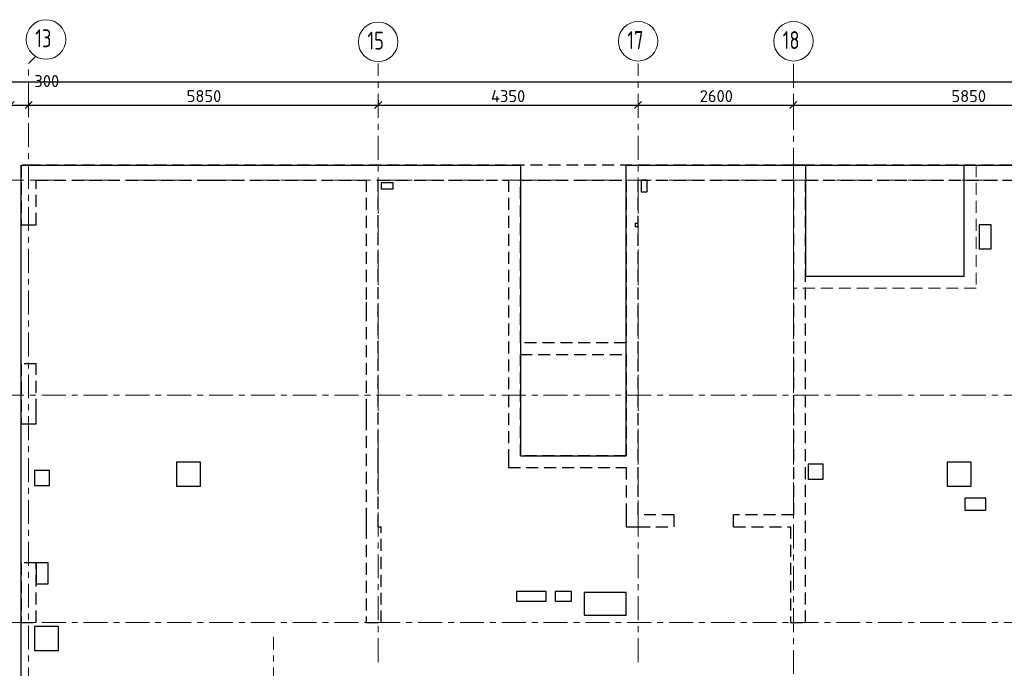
# Model space of a CAD drawing. Header units: metres. Extents: x -38 to 100, y -15 to 19.
# Tile 12 of 40: x 33 to 49, y 8 to 19. Entities that reach past the tile are written whole.
import ezdxf

# ---------------------------------------------------------------- set-up
doc = ezdxf.new("R2010")
doc.units = ezdxf.units.M
doc.header["$PDMODE"] = 65
for name, pattern in [('______11', [0.5, 0.4, -0.05, 0, -0.05]), ('______2', [0.27, 0.2, -0.07]), ('______5', [1.1, 0.8, -0.1, 0.1, -0.1])]:
    doc.linetypes.add(name, pattern=pattern)
for name, color, linetype, lineweight in [('XR$2$Осевая линия (1)', 7, '______5', 13), ('XR$2$Размерная линия (1)', 7, 'Continuous', 13), ('XR$3$Перекрытие (1)', 7, 'Continuous', 35), ('XR$3$Перекрытие (2)', 7, 'Continuous', 35), ('XR$5$Стена (1)', 7, 'Continuous', 35)]:
    doc.layers.add(name, color=color, linetype=linetype, lineweight=lineweight)
doc.styles.add('ISOCPEUR', font='txt')
doc.dimstyles.new('DIMSTYLE_3', dxfattribs={"dimtxt": 0.2, "dimasz": 0.2, "dimexe": 0, "dimexo": 0, "dimgap": 0.1, "dimtad": 2, "dimdec": 0, "dimlfac": 1000, "dimrnd": 5, "dimzin": 12, "dimdsep": 46, "dimtxsty": 'ISOCPEUR', "dimblk1": 'ALL_ML_STRICH', "dimblk2": 'ALL_ML_STRICH', "dimsah": 1, "dimcen": 0, "dimclrd": 7, "dimclre": 256, "dimclrt": 7, "dimadec": 0, "dimazin": 0, "dimtfac": 1, "dimtdec": 0, "dimtix": 1, "dimtmove": 2, "dimatfit": 3, "dimfxl": 0, "dimtzin": 0, "dimlwd": 0, "dimlwe": -3, "dimarcsym": 0})
doc.dimstyles.new('DIMSTYLE_5', dxfattribs={"dimtxt": 0.2, "dimasz": 0.2, "dimexe": 0, "dimexo": 0, "dimgap": 0.1, "dimtad": 2, "dimdec": 0, "dimlfac": 1000, "dimrnd": 5, "dimzin": 12, "dimdsep": 46, "dimtxsty": 'ISOCPEUR', "dimblk1": 'ALL_ML_STRICH', "dimblk2": 'ALL_ML_STRICH', "dimsah": 1, "dimcen": 0, "dimclrd": 7, "dimclre": 256, "dimclrt": 7, "dimadec": 0, "dimazin": 0, "dimtfac": 1, "dimtdec": 0, "dimtix": 1, "dimtmove": 2, "dimatfit": 3, "dimfxl": 0, "dimtvp": 1.2, "dimtzin": 0, "dimlwd": 0, "dimlwe": -3, "dimarcsym": 0})

# ---------------------------------------------------------------- blocks, each defined once
blk = doc.blocks.new('ALL_ML_STRICH')
at = {"color": 0, "linetype": 'ByBlock', "lineweight": -2}
for p, q in [((-1, 0), (0.5, 0)), ((-0.3, -0.3), (0.3, 0.3)), ((0, -0.5), (0, 0.5))]:
    blk.add_line(p, q, dxfattribs=at)
blk = doc.blocks.new('*D19')
at = {"layer": 'DEFPOINTS', "color": 7, "linetype": 'Continuous', "lineweight": 13, "transparency": 33554687}
for p in [(0.5, 18.043), (0.5, 17.947), (61.6, 17.12)]:
    blk.add_point(p, dxfattribs=at)
at = {"layer": 'XR$2$Размерная линия (1)', "color": 9, "linetype": 'Continuous', "lineweight": -2, "true_color": 0xc7c7c7, "transparency": 33554687}
for p, q in [((0.5, 17.967), (0.5, 18.043)), ((61.6, 17.14), (61.6, 18.043))]:
    blk.add_line(p, q, dxfattribs=at)
at = {"layer": 'XR$2$Размерная линия (1)', "color": 7, "linetype": 'Continuous', "lineweight": -2, "transparency": 33554687}
blk.add_line((0.5, 18.043), (61.6, 18.043), dxfattribs=at)
at = {"layer": 'XR$2$Размерная линия (1)', "color": 7, "linetype": 'Continuous', "lineweight": 13, "transparency": 33554687, "xscale": 0.2, "yscale": 0.2, "zscale": 0.2, "rotation": 180}
blk.add_blockref('ALL_ML_STRICH', (0.5, 18.043), dxfattribs=at)
at = {"layer": 'XR$2$Размерная линия (1)', "color": 7, "linetype": 'Continuous', "lineweight": 13, "transparency": 33554687, "xscale": 0.2, "yscale": 0.2, "zscale": 0.2}
blk.add_blockref('ALL_ML_STRICH', (61.6, 18.043), dxfattribs=at)
at = {"layer": 'XR$2$Размерная линия (1)', "color": 7, "linetype": 'Continuous', "lineweight": 13, "transparency": 33554687, "insert": (31.1, 18.193), "char_height": 0.2, "width": 1, "attachment_point": 5, "style": 'ISOCPEUR'}
blk.add_mtext('\\A1;{61100}', dxfattribs=at)
blk = doc.blocks.new('*D27')
at = {"layer": 'DEFPOINTS', "color": 7, "linetype": 'Continuous', "lineweight": 13, "transparency": 33554687}
for p in [(32.55, 17.705), (32.55, 17.653), (32.85, 17.705)]:
    blk.add_point(p, dxfattribs=at)
at = {"layer": 'XR$2$Размерная линия (1)', "color": 9, "linetype": 'Continuous', "lineweight": -2, "true_color": 0xc7c7c7, "transparency": 33554687}
for p, q in [((32.55, 17.685), (32.55, 17.653)), ((32.85, 17.685), (32.85, 17.653))]:
    blk.add_line(p, q, dxfattribs=at)
at = {"layer": 'XR$2$Размерная линия (1)', "color": 7, "linetype": 'Continuous', "lineweight": -2, "transparency": 33554687}
blk.add_line((32.55, 17.653), (32.85, 17.653), dxfattribs=at)
at = {"layer": 'XR$2$Размерная линия (1)', "color": 7, "linetype": 'Continuous', "lineweight": 13, "transparency": 33554687, "xscale": 0.2, "yscale": 0.2, "zscale": 0.2, "rotation": 180}
blk.add_blockref('ALL_ML_STRICH', (32.55, 17.653), dxfattribs=at)
at = {"layer": 'XR$2$Размерная линия (1)', "color": 7, "linetype": 'Continuous', "lineweight": 13, "transparency": 33554687, "xscale": 0.2, "yscale": 0.2, "zscale": 0.2}
blk.add_blockref('ALL_ML_STRICH', (32.85, 17.653), dxfattribs=at)
at = {"layer": 'XR$2$Размерная линия (1)', "color": 7, "linetype": 'Continuous', "lineweight": 13, "transparency": 33554687, "insert": (33.154, 18.055), "char_height": 0.2, "width": 0.6, "attachment_point": 5, "style": 'ISOCPEUR'}
blk.add_mtext('\\A1;{300}', dxfattribs=at)
blk = doc.blocks.new('*D28')
at = {"layer": 'DEFPOINTS', "color": 7, "linetype": 'Continuous', "lineweight": 13, "transparency": 33554687}
for p in [(32.85, 17.705), (32.85, 17.653), (38.7, 17.756)]:
    blk.add_point(p, dxfattribs=at)
at = {"layer": 'XR$2$Размерная линия (1)', "color": 9, "linetype": 'Continuous', "lineweight": -2, "true_color": 0xc7c7c7, "transparency": 33554687}
for p, q in [((32.85, 17.685), (32.85, 17.653)), ((38.7, 17.736), (38.7, 17.653))]:
    blk.add_line(p, q, dxfattribs=at)
at = {"layer": 'XR$2$Размерная линия (1)', "color": 7, "linetype": 'Continuous', "lineweight": -2, "transparency": 33554687}
blk.add_line((32.85, 17.653), (38.7, 17.653), dxfattribs=at)
at = {"layer": 'XR$2$Размерная линия (1)', "color": 7, "linetype": 'Continuous', "lineweight": 13, "transparency": 33554687, "xscale": 0.2, "yscale": 0.2, "zscale": 0.2, "rotation": 180}
blk.add_blockref('ALL_ML_STRICH', (32.85, 17.653), dxfattribs=at)
at = {"layer": 'XR$2$Размерная линия (1)', "color": 7, "linetype": 'Continuous', "lineweight": 13, "transparency": 33554687, "xscale": 0.2, "yscale": 0.2, "zscale": 0.2}
blk.add_blockref('ALL_ML_STRICH', (38.7, 17.653), dxfattribs=at)
at = {"layer": 'XR$2$Размерная линия (1)', "color": 7, "linetype": 'Continuous', "lineweight": 13, "transparency": 33554687, "insert": (35.785, 17.803), "char_height": 0.2, "width": 0.8, "attachment_point": 5, "style": 'ISOCPEUR'}
blk.add_mtext('\\A1;{5850}', dxfattribs=at)
blk = doc.blocks.new('*D29')
at = {"layer": 'DEFPOINTS', "color": 7, "linetype": 'Continuous', "lineweight": 13, "transparency": 33554687}
for p in [(38.7, 17.756), (38.7, 17.653), (43.05, 17.674)]:
    blk.add_point(p, dxfattribs=at)
at = {"layer": 'XR$2$Размерная линия (1)', "color": 9, "linetype": 'Continuous', "lineweight": -2, "true_color": 0xc7c7c7, "transparency": 33554687}
for p, q in [((38.7, 17.736), (38.7, 17.653)), ((43.05, 17.654), (43.05, 17.653))]:
    blk.add_line(p, q, dxfattribs=at)
at = {"layer": 'XR$2$Размерная линия (1)', "color": 7, "linetype": 'Continuous', "lineweight": -2, "transparency": 33554687}
blk.add_line((38.7, 17.653), (43.05, 17.653), dxfattribs=at)
at = {"layer": 'XR$2$Размерная линия (1)', "color": 7, "linetype": 'Continuous', "lineweight": 13, "transparency": 33554687, "xscale": 0.2, "yscale": 0.2, "zscale": 0.2, "rotation": 180}
blk.add_blockref('ALL_ML_STRICH', (38.7, 17.653), dxfattribs=at)
at = {"layer": 'XR$2$Размерная линия (1)', "color": 7, "linetype": 'Continuous', "lineweight": 13, "transparency": 33554687, "xscale": 0.2, "yscale": 0.2, "zscale": 0.2}
blk.add_blockref('ALL_ML_STRICH', (43.05, 17.653), dxfattribs=at)
at = {"layer": 'XR$2$Размерная линия (1)', "color": 7, "linetype": 'Continuous', "lineweight": 13, "transparency": 33554687, "insert": (40.875, 17.803), "char_height": 0.2, "width": 0.8, "attachment_point": 5, "style": 'ISOCPEUR'}
blk.add_mtext('\\A1;{4350}', dxfattribs=at)
blk = doc.blocks.new('*D30')
at = {"layer": 'DEFPOINTS', "color": 7, "linetype": 'Continuous', "lineweight": 13, "transparency": 33554687}
for p in [(43.05, 17.674), (43.05, 17.653), (45.65, 17.62)]:
    blk.add_point(p, dxfattribs=at)
at = {"layer": 'XR$2$Размерная линия (1)', "color": 9, "linetype": 'Continuous', "lineweight": -2, "true_color": 0xc7c7c7, "transparency": 33554687}
for p, q in [((43.05, 17.654), (43.05, 17.653)), ((45.65, 17.64), (45.65, 17.653))]:
    blk.add_line(p, q, dxfattribs=at)
at = {"layer": 'XR$2$Размерная линия (1)', "color": 7, "linetype": 'Continuous', "lineweight": -2, "transparency": 33554687}
blk.add_line((43.05, 17.653), (45.65, 17.653), dxfattribs=at)
at = {"layer": 'XR$2$Размерная линия (1)', "color": 7, "linetype": 'Continuous', "lineweight": 13, "transparency": 33554687, "xscale": 0.2, "yscale": 0.2, "zscale": 0.2, "rotation": 180}
blk.add_blockref('ALL_ML_STRICH', (43.05, 17.653), dxfattribs=at)
at = {"layer": 'XR$2$Размерная линия (1)', "color": 7, "linetype": 'Continuous', "lineweight": 13, "transparency": 33554687, "xscale": 0.2, "yscale": 0.2, "zscale": 0.2}
blk.add_blockref('ALL_ML_STRICH', (45.65, 17.653), dxfattribs=at)
at = {"layer": 'XR$2$Размерная линия (1)', "color": 7, "linetype": 'Continuous', "lineweight": 13, "transparency": 33554687, "insert": (44.36, 17.803), "char_height": 0.2, "width": 0.8, "attachment_point": 5, "style": 'ISOCPEUR'}
blk.add_mtext('\\A1;{2600}', dxfattribs=at)
blk = doc.blocks.new('*D31')
at = {"layer": 'DEFPOINTS', "color": 7, "linetype": 'Continuous', "lineweight": 13, "transparency": 33554687}
for p in [(45.65, 17.653), (45.65, 17.62), (51.5, 17.39)]:
    blk.add_point(p, dxfattribs=at)
at = {"layer": 'XR$2$Размерная линия (1)', "color": 9, "linetype": 'Continuous', "lineweight": -2, "true_color": 0xc7c7c7, "transparency": 33554687}
for p, q in [((45.65, 17.64), (45.65, 17.653)), ((51.5, 17.41), (51.5, 17.653))]:
    blk.add_line(p, q, dxfattribs=at)
at = {"layer": 'XR$2$Размерная линия (1)', "color": 7, "linetype": 'Continuous', "lineweight": -2, "transparency": 33554687}
blk.add_line((45.65, 17.653), (51.5, 17.653), dxfattribs=at)
at = {"layer": 'XR$2$Размерная линия (1)', "color": 7, "linetype": 'Continuous', "lineweight": 13, "transparency": 33554687, "xscale": 0.2, "yscale": 0.2, "zscale": 0.2, "rotation": 180}
blk.add_blockref('ALL_ML_STRICH', (45.65, 17.653), dxfattribs=at)
at = {"layer": 'XR$2$Размерная линия (1)', "color": 7, "linetype": 'Continuous', "lineweight": 13, "transparency": 33554687, "xscale": 0.2, "yscale": 0.2, "zscale": 0.2}
blk.add_blockref('ALL_ML_STRICH', (51.5, 17.653), dxfattribs=at)
at = {"layer": 'XR$2$Размерная линия (1)', "color": 7, "linetype": 'Continuous', "lineweight": 13, "transparency": 33554687, "insert": (48.585, 17.803), "char_height": 0.2, "width": 0.8, "attachment_point": 5, "style": 'ISOCPEUR'}
blk.add_mtext('\\A1;{5850}', dxfattribs=at)

msp = doc.modelspace()

# ---------------------------------------------------------------- linework, layer by layer
at = {"layer": 'XR$2$Осевая линия (1)', "color": 253, "linetype": '______11', "lineweight": 13, "true_color": 0xa0a0a0, "transparency": 33554687}
for p, q in [((32.85, 18.35), (32.9631, 18.4631)), ((32.85, -2.65), (32.85, 18.35)), ((38.7, 8.34), (38.7, 18.35)), ((43.05, 8.34), (43.05, 18.35)), ((45.65, 6.74), (45.65, 18.35)), ((-2.63, 16.4), (62.6, 16.4)), ((-2.63, 12.8), (62.6, 12.8)), ((-2.63, 9), (62.6, 9)), ((36.95, -2.65), (36.95, 8.76))]:
    msp.add_line(p, q, dxfattribs=at)
at = {"layer": 'XR$2$Осевая линия (1)', "color": 7, "linetype": 'Continuous', "lineweight": 13, "transparency": 33554687}
for centre in [(33.1404, 18.7501), (38.7004, 18.7101), (43.0504, 18.7201), (45.6504, 18.7201)]:
    msp.add_circle(centre, 0.3304, dxfattribs=at)
at = {"layer": 'XR$3$Перекрытие (1)', "color": 7, "linetype": 'Continuous', "lineweight": 25, "transparency": 33554687}
for p, q in [((32.725, -0.25), (32.725, 16.65)), ((32.725, 16.65), (41.0797, 16.65)), ((41.0797, 16.65), (41.0797, 11.79)), ((42.85, 11.79), (42.85, 16.65)), ((42.85, 16.65), (45.85, 16.65)), ((45.85, 16.65), (45.85, 14.79)), ((48.51, 14.79), (48.5105, 16.65)), ((48.5105, 16.65), (51.625, 16.65)), ((38.75, 16.35), (38.75, 16.25)), ((38.95, 16.35), (38.75, 16.35)), ((38.95, 16.25), (38.95, 16.35)), ((43.1, 16.4), (43.1, 16.2)), ((43.2, 16.4), (43.1, 16.4)), ((43.2, 16.2), (43.2, 16.4)), ((38.75, 16.25), (38.95, 16.25)), ((43.1, 16.2), (43.2, 16.2)), ((43, 15.675), (43, 15.625)), ((43.05, 15.675), (43, 15.675)), ((43.05, 15.625), (43.05, 15.675)), ((43, 15.625), (43.05, 15.625)), ((48.7605, 15.65), (48.7605, 15.25)), ((48.9605, 15.65), (48.7605, 15.65)), ((48.9605, 15.25), (48.9605, 15.65)), ((48.7605, 15.25), (48.9605, 15.25)), ((45.85, 14.79), (48.51, 14.79)), ((41.0797, 11.79), (42.85, 11.79)), ((32.95, 11.54), (32.95, 11.29)), ((33.2, 11.54), (32.95, 11.54)), ((33.2, 11.29), (33.2, 11.54)), ((35.325, 11.68), (35.325, 11.28)), ((35.725, 11.68), (35.325, 11.68)), ((35.725, 11.28), (35.725, 11.68)), ((45.9, 11.65), (45.9, 11.4)), ((46.15, 11.65), (45.9, 11.65)), ((46.15, 11.4), (46.15, 11.65)), ((48.225, 11.68), (48.225, 11.28)), ((48.625, 11.68), (48.225, 11.68)), ((48.625, 11.28), (48.625, 11.68)), ((45.9, 11.4), (46.15, 11.4)), ((32.95, 11.29), (33.2, 11.29)), ((35.325, 11.28), (35.725, 11.28)), ((48.225, 11.28), (48.625, 11.28)), ((48.52, 11.08), (48.52, 10.88)), ((48.87, 11.08), (48.52, 11.08)), ((48.87, 10.88), (48.87, 11.08)), ((48.52, 10.88), (48.87, 10.88)), ((32.975, 10), (32.975, 9.65)), ((33.175, 10), (32.975, 10)), ((33.175, 9.65), (33.175, 10)), ((32.975, 9.65), (33.175, 9.65)), ((41.0147, 9.52), (41.0147, 9.36)), ((41.5147, 9.52), (41.0147, 9.52)), ((41.5147, 9.36), (41.5147, 9.52)), ((41.665, 9.52), (41.665, 9.36)), ((41.935, 9.52), (41.665, 9.52)), ((41.935, 9.36), (41.935, 9.52)), ((42.15, 9.505), (42.15, 9.125)), ((42.85, 9.505), (42.15, 9.505)), ((42.85, 9.125), (42.85, 9.505)), ((41.0147, 9.36), (41.5147, 9.36)), ((41.665, 9.36), (41.935, 9.36)), ((42.15, 9.125), (42.85, 9.125)), ((32.9499, 8.9317), (32.9499, 8.5317)), ((33.3499, 8.9317), (32.9499, 8.9317)), ((33.3499, 8.5317), (33.3499, 8.9317)), ((32.9499, 8.5317), (33.3499, 8.5317))]:
    msp.add_line(p, q, dxfattribs=at)
at = {"layer": 'XR$3$Перекрытие (2)', "color": 7, "linetype": '______2', "lineweight": 18, "transparency": 33554687}
for p, q in [((45.65, 14.5903), (45.65, 16.65)), ((48.7105, 16.65), (48.71, 14.5903)), ((48.71, 14.5903), (45.65, 14.5903))]:
    msp.add_line(p, q, dxfattribs=at)
at = {"layer": 'XR$3$Перекрытие (2)', "color": 7, "linetype": 'Continuous', "lineweight": 25, "transparency": 33554687}
msp.add_line((45.85, 16.65), (48.5105, 16.65), dxfattribs=at)
at = {"layer": 'XR$5$Стена (1)', "color": 253, "linetype": '______2', "lineweight": -3, "true_color": 0xa0a0a0, "transparency": 33554687}
for p, q in [((32.95, 16.65), (32.725, 16.65)), ((32.725, 16.65), (32.725, 15.65)), ((45.65, 16.65), (32.95, 16.65)), ((45.85, 16.65), (45.65, 16.65)), ((51.4, 16.65), (45.85, 16.65)), ((32.975, 15.65), (32.975, 16.4)), ((32.975, 16.4), (35.83, 16.4)), ((35.83, 16.4), (35.95, 16.4)), ((35.95, 16.4), (38.5, 16.4)), ((38.5, 16.4), (38.5, 14.3595)), ((38.7, 11.71), (38.7, 16.4)), ((38.7, 16.4), (40.8797, 16.4)), ((40.8797, 16.4), (40.8797, 11.79)), ((41.0797, 13.68), (41.0797, 16.4)), ((41.0797, 16.4), (42.85, 16.4)), ((42.85, 16.4), (42.85, 13.68)), ((43.05, 10.8), (43.05, 16.4)), ((43.05, 16.4), (45.65, 16.4)), ((45.65, 16.4), (45.65, 10.8)), ((45.85, 9), (45.85, 16.4)), ((45.85, 16.4), (51.375, 16.4)), ((32.725, 15.65), (32.975, 15.65)), ((32.895, 15.65), (32.975, 15.65)), ((38.5, 14.3595), (38.5, 14.2395)), ((38.5, 14.2395), (38.5, 12.5395)), ((42.85, 13.68), (41.0797, 13.68)), ((41.0797, 13.48), (42.85, 13.48)), ((41.0797, 11.79), (41.0797, 13.48)), ((42.85, 13.48), (42.85, 11.79)), ((32.975, 13.325), (32.725, 13.325)), ((32.725, 13.325), (32.725, 12.325)), ((32.975, 13.325), (32.895, 13.325)), ((32.975, 12.5395), (32.975, 13.325)), ((32.975, 12.4195), (32.975, 12.5395)), ((38.5, 12.5395), (38.5, 12.4195)), ((32.975, 12.325), (32.975, 12.4195)), ((38.5, 12.4195), (38.5, 10.7195)), ((32.725, 12.325), (32.895, 12.325)), ((32.895, 12.325), (32.975, 12.325)), ((38.7, 11.59), (38.7, 11.71)), ((40.8797, 11.79), (40.8797, 11.71)), ((40.8797, 11.71), (40.8797, 11.59)), ((42.85, 11.79), (41.0797, 11.79)), ((38.7, 10.6), (38.7, 11.59)), ((40.8797, 11.59), (42.85, 11.59)), ((42.85, 11.59), (42.85, 10.8)), ((38.5, 10.7195), (38.5, 10.5995)), ((42.85, 10.8), (42.85, 10.6)), ((43.65, 10.8), (43.05, 10.8)), ((43.65, 10.8), (43.65, 10.6)), ((44.65, 10.6), (44.65, 10.8)), ((45.65, 10.8), (44.65, 10.8)), ((38.5, 10.5995), (38.5, 8.9995)), ((38.7, 10.6), (38.75, 10.6)), ((38.75, 8.9995), (38.75, 10.6)), ((42.85, 10.6), (43.05, 10.6)), ((43.05, 10.6), (43.65, 10.6)), ((44.65, 10.6), (45.6, 10.6)), ((45.6, 10.6), (45.6, 9)), ((32.975, 10), (32.725, 10)), ((32.725, 10), (32.725, 9)), ((32.975, 10), (32.895, 10)), ((32.975, 9), (32.975, 10)), ((32.725, 9), (32.975, 9)), ((38.5, 8.9995), (38.75, 8.9995)), ((45.6, 9), (45.85, 9))]:
    msp.add_line(p, q, dxfattribs=at)

# ---------------------------------------------------------------- texts
at = {"layer": 'XR$2$Осевая линия (1)', "color": 7, "linetype": 'Continuous', "lineweight": 13, "transparency": 33554687, "char_height": 0.3, "width": 0.472281, "attachment_point": 7, "style": 'ISOCPEUR'}
for s, insert in [('\\W0.75;13', (32.9604, 18.6196)), ('\\W0.75;15', (38.5204, 18.5796)), ('\\W0.75;17', (42.8704, 18.5896)), ('\\W0.75;18', (45.4704, 18.5896))]:
    msp.add_mtext(s, dxfattribs=dict(at, insert=insert))

# ---------------------------------------------------------------- dimensions: what is measured, and where the dimension line sits
at = {"layer": 'XR$2$Размерная линия (1)', "color": 7, "linetype": 'Continuous', "lineweight": 13, "transparency": 33554687}
for base, p1, p2, dimstyle, picture, middle in [((61.6, 18.0429), (0.5, 17.9668), (61.6, 17.1397), 'DIMSTYLE_3', '*D19', (31.1, 18.1929)), ((32.85, 17.6528), (32.55, 17.6852), (32.85, 17.6852), 'DIMSTYLE_5', '*D27', (33.1543, 18.0554)), ((38.7, 17.6528), (32.85, 17.6852), (38.7, 17.7356), 'DIMSTYLE_3', '*D28', (35.785, 17.8028)), ((43.05, 17.6528), (38.7, 17.7356), (43.05, 17.6544), 'DIMSTYLE_3', '*D29', (40.875, 17.8028)), ((45.65, 17.6528), (43.05, 17.6544), (45.65, 17.6402), 'DIMSTYLE_3', '*D30', (44.36, 17.8028)), ((51.5, 17.6528), (45.65, 17.6402), (51.5, 17.4096), 'DIMSTYLE_3', '*D31', (48.585, 17.8028))]:
    dim = msp.add_linear_dim(base=base, p1=p1, p2=p2, dimstyle=dimstyle, override={"dimpost": '<>', "dimclrd": 7, "dimclre": 9, "dimclrt": 7, "dimlwd": 0, "dimlwe": 65533}, dxfattribs=at)
    dim.commit()
    dim.dimension.update_dxf_attribs({"geometry": picture, "text_midpoint": middle, "dimtype": 160})

doc.saveas('drawing.dxf')
